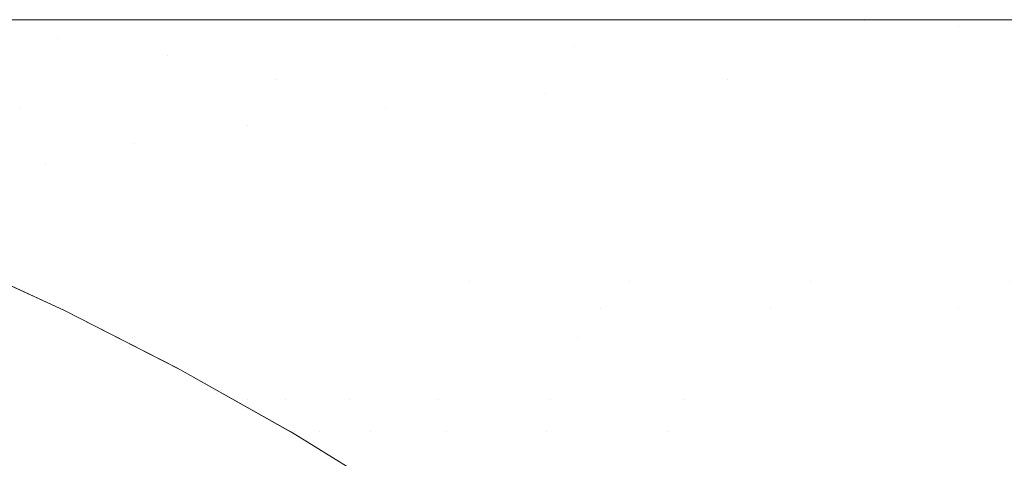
# Model space of a CAD drawing. Header units: centimetres. Extents: x -17.1 to 18.2, y 4.2 to 6.
# Tile 169 of 256: x -5.27827 to -5.26204, y 5.99298 to 6.00021. Entities that reach past the tile are written whole.
import ezdxf

# ---------------------------------------------------------------- set-up
doc = ezdxf.new("R2010")
doc.units = ezdxf.units.CM
doc.header["$LTSCALE"] = 2.54
doc.layers.add('Lucido design-1', color=7, linetype='Continuous')

# ---------------------------------------------------------------- blocks, each defined once
blk = doc.blocks.new('Gruppo-3-1')
at = {"color": 7, "linetype": 'Continuous', "lineweight": 9}
for points, invisible_edges in [([(18.147234, 6.000144, -2276.319046), (18.147234, 6.000212, -2276.32217), (-17.020308, 6.000212, -2276.32217), (-17.020308, 6.000144, -2276.319046)], 8), ([(-17.020308, 6.000212, -2276.32217), (6.292262, 6.000212, -2276.52217), (-5.165337, 6.000212, -2276.52217)], 9), ([(-5.165337, 6.000212, -2276.52217), (-5.16604, 6.000212, -2276.522173), (-17.020308, 6.000212, -2276.32217)], 10), ([(-5.16604, 6.000212, -2276.522173), (-5.16949, 6.000212, -2276.522268), (-17.020308, 6.000212, -2276.32217)], 10), ([(6.292262, 6.000212, -2276.52217), (-17.020308, 6.000212, -2276.32217), (18.147234, 6.000212, -2276.32217)], 9), ([(-17.020308, 6.000212, -2276.32217), (-5.173109, 6.000212, -2276.522515), (-5.173872, 6.000212, -2276.522598)], 9), ([(-5.16949, 6.000212, -2276.522268), (-5.173109, 6.000212, -2276.522515), (-17.020308, 6.000212, -2276.32217)], 10), ([(-5.173872, 6.000212, -2276.522598), (-5.176745, 6.000212, -2276.522913), (-17.020308, 6.000212, -2276.32217)], 10), ([(-5.176745, 6.000212, -2276.522913), (-5.180403, 6.000212, -2276.523468), (-17.020308, 6.000212, -2276.32217)], 10), ([(-5.180403, 6.000212, -2276.523468), (-5.184086, 6.000212, -2276.524184), (-17.020308, 6.000212, -2276.32217)], 10), ([(-5.184086, 6.000212, -2276.524184), (-5.1878, 6.000212, -2276.525067), (-17.020308, 6.000212, -2276.32217)], 10), ([(-5.1878, 6.000212, -2276.525067), (-5.191547, 6.000212, -2276.526125), (-17.020308, 6.000212, -2276.32217)], 10), ([(-5.191547, 6.000212, -2276.526125), (-5.195333, 6.000212, -2276.527366), (-17.020308, 6.000212, -2276.32217)], 10), ([(-5.195333, 6.000212, -2276.527366), (-5.19916, 6.000212, -2276.5288), (-17.020308, 6.000212, -2276.32217)], 10), ([(-5.19916, 6.000212, -2276.5288), (-5.203033, 6.000212, -2276.53044), (-17.020308, 6.000212, -2276.32217)], 10), ([(-5.203033, 6.000212, -2276.53044), (-5.206954, 6.000212, -2276.532298), (-17.020308, 6.000212, -2276.32217)], 10), ([(-5.206954, 6.000212, -2276.532298), (-5.210927, 6.000212, -2276.53439), (-17.020308, 6.000212, -2276.32217)], 10), ([(-5.210927, 6.000212, -2276.53439), (-5.214954, 6.000212, -2276.536732), (-17.020308, 6.000212, -2276.32217)], 10), ([(-5.214954, 6.000212, -2276.536732), (-5.219036, 6.000212, -2276.539343), (-17.020308, 6.000212, -2276.32217)], 10), ([(-5.219036, 6.000212, -2276.539343), (-5.223174, 6.000212, -2276.542244), (-17.020308, 6.000212, -2276.32217)], 10), ([(-5.223174, 6.000212, -2276.542244), (-5.227368, 6.000212, -2276.545457), (-17.020308, 6.000212, -2276.32217)], 10), ([(-5.227368, 6.000212, -2276.545457), (-5.231614, 6.000212, -2276.549008), (-17.020308, 6.000212, -2276.32217)], 10), ([(-5.231614, 6.000212, -2276.549008), (-5.235911, 6.000212, -2276.552922), (-17.020308, 6.000212, -2276.32217)], 10), ([(-5.235911, 6.000212, -2276.552922), (-5.240251, 6.000212, -2276.55723), (-17.020308, 6.000212, -2276.32217)], 10), ([(-17.020308, 6.000212, -2276.32217), (-5.253434, 6.000212, -2276.572819), (-5.25783, 6.000212, -2276.579006)], 9), ([(-5.240251, 6.000212, -2276.55723), (-5.244627, 6.000212, -2276.561961), (-17.020308, 6.000212, -2276.32217)], 10), ([(-5.25783, 6.000212, -2276.579006), (-5.262055, 6.000212, -2276.58552), (-17.020308, 6.000212, -2276.32217)], 10), ([(-5.262055, 6.000212, -2276.58552), (-5.265101, 6.000212, -2276.590682), (-5.26636, 6.000212, -2276.592815), (-17.020308, 6.000212, -2276.32217)], 12), ([(-5.244627, 6.000212, -2276.561961), (-5.244807, 6.000212, -2276.562174), (-5.249026, 6.000212, -2276.567147), (-17.020308, 6.000212, -2276.32217)], 12), ([(-5.249026, 6.000212, -2276.567147), (-5.253434, 6.000212, -2276.572819), (-17.020308, 6.000212, -2276.32217)], 10), ([(-17.020308, 6.000212, -2276.92217), (-17.020308, 6.000212, -2276.32217), (-5.274647, 6.000212, -2276.609216), (-5.278548, 6.000212, -2276.618346)], 10), ([(-5.26636, 6.000212, -2276.592815), (-5.27057, 6.000212, -2276.600708), (-17.020308, 6.000212, -2276.32217)], 10), ([(-5.27057, 6.000212, -2276.600708), (-5.274647, 6.000212, -2276.609216), (-17.020308, 6.000212, -2276.32217)], 10), ([(-17.020308, 6.000144, -2276.319046), (-17.020308, 6.000117, -2276.317808), (18.147234, 6.000117, -2276.317808), (18.147234, 6.000144, -2276.319046)], 10), ([(-5.264354, 6.0002, -2276.59169), (-5.281298, 6.0002, -2276.628788), (-5.278548, 6.000212, -2276.618346), (-5.274647, 6.000212, -2276.609216)], 11), ([(-5.264354, 6.0002, -2276.59169), (-5.263575, 6.000163, -2276.592717), (-5.280385, 6.000163, -2276.629523), (-5.281298, 6.0002, -2276.628788)], 15), ([(-5.279473, 6.000102, -2276.630257), (-5.280385, 6.000163, -2276.629523), (-5.263575, 6.000163, -2276.592717), (-5.262796, 6.000102, -2276.593744)], 15), ([(-5.274647, 6.000212, -2276.609216), (-5.27057, 6.000212, -2276.600708), (-5.264354, 6.0002, -2276.59169)], 10), ([(-5.27057, 6.000212, -2276.600708), (-5.26636, 6.000212, -2276.592815), (-5.264354, 6.0002, -2276.59169)], 10), ([(-5.26636, 6.000212, -2276.592815), (-5.265101, 6.000212, -2276.590682), (-5.264354, 6.0002, -2276.59169)], 10), ([(-5.264354, 6.0002, -2276.59169), (-5.265101, 6.000212, -2276.590682), (-5.262055, 6.000212, -2276.58552)], 9), ([(-5.262055, 6.000212, -2276.58552), (-5.25783, 6.000212, -2276.579006), (-5.24357, 6.000163, -2276.564669), (-5.264354, 6.0002, -2276.59169)], 14), ([(-5.24357, 6.000163, -2276.564669), (-5.263575, 6.000163, -2276.592717), (-5.264354, 6.0002, -2276.59169)], 11), ([(-5.262796, 6.000102, -2276.593744), (-5.263575, 6.000163, -2276.592717), (-5.24357, 6.000163, -2276.564669), (-5.24295, 6.000102, -2276.565918)], 15), ([(18.147234, 6.000117, -2276.317808), (-17.020308, 6.000117, -2276.317808), (-17.020308, 5.999831, -2276.313454), (18.147234, 5.999831, -2276.313454)], 5), ([(-5.288712, 5.999907, -2276.674859), (-5.289711, 6.000017, -2276.674476), (-5.278562, 6.000017, -2276.630991), (-5.277653, 5.999907, -2276.631723)], 15), ([(-5.262796, 6.000102, -2276.593744), (-5.262018, 6.000017, -2276.594769), (-5.278562, 6.000017, -2276.630991), (-5.279473, 6.000102, -2276.630257)], 15), ([(-5.277653, 5.999907, -2276.631723), (-5.278562, 6.000017, -2276.630991), (-5.262018, 6.000017, -2276.594769), (-5.261241, 5.999907, -2276.595792)], 15), ([(-5.262796, 6.000102, -2276.593744), (-5.24295, 6.000102, -2276.565918), (-5.252428, 6.000017, -2276.57987)], 11), ([(-5.252428, 6.000017, -2276.57987), (-5.262018, 6.000017, -2276.594769), (-5.262796, 6.000102, -2276.593744)], 11), ([(18.147234, 5.999831, -2276.313454), (-17.020308, 5.999831, -2276.313454), (-17.020308, 5.999356, -2276.309117), (18.147234, 5.999356, -2276.309117)], 5), ([(-5.277653, 5.999907, -2276.631723), (-5.276745, 5.999774, -2276.632454), (-5.287714, 5.999774, -2276.675242), (-5.288712, 5.999907, -2276.674859)], 15), ([(-5.269132, 5.999774, -2276.613617), (-5.277653, 5.999907, -2276.631723), (-5.261241, 5.999907, -2276.595792)], 11), ([(-5.269132, 5.999774, -2276.613617), (-5.276745, 5.999774, -2276.632454), (-5.277653, 5.999907, -2276.631723)], 11), ([(-5.261241, 5.999907, -2276.595792), (-5.260466, 5.999774, -2276.596814), (-5.269132, 5.999774, -2276.613617)], 11), ([(-5.286633, 5.999604, -2276.675638), (-5.287714, 5.999774, -2276.675242), (-5.276745, 5.999774, -2276.632454), (-5.275839, 5.999616, -2276.633184)], 15), ([(-5.275839, 5.999616, -2276.633184), (-5.276745, 5.999774, -2276.632454), (-5.269132, 5.999774, -2276.613617), (-5.268288, 5.999616, -2276.6145)], 15), ([(-5.268288, 5.999616, -2276.6145), (-5.269132, 5.999774, -2276.613617), (-5.260466, 5.999774, -2276.596814), (-5.259692, 5.999616, -2276.597833)], 15), ([(-5.281111, 5.999434, -2276.654228), (-5.286633, 5.999604, -2276.675638), (-5.275839, 5.999616, -2276.633184)], 11), ([(-5.275839, 5.999616, -2276.633184), (-5.274935, 5.999434, -2276.633912), (-5.281111, 5.999434, -2276.654228)], 11), ([(-5.268288, 5.999616, -2276.6145), (-5.267446, 5.999434, -2276.615381), (-5.274935, 5.999434, -2276.633912), (-5.275839, 5.999616, -2276.633184)], 15), ([(-5.259692, 5.999616, -2276.597833), (-5.258921, 5.999434, -2276.59885), (-5.267446, 5.999434, -2276.615381), (-5.268288, 5.999616, -2276.6145)], 15), ([(18.147234, 5.999356, -2276.309117), (-17.020308, 5.999356, -2276.309117), (-17.020308, 5.998693, -2276.304805), (18.147234, 5.998693, -2276.304805)], 5), ([(-5.280159, 5.999228, -2276.654786), (-5.281111, 5.999434, -2276.654228), (-5.274935, 5.999434, -2276.633912), (-5.274034, 5.999228, -2276.634637)], 15), ([(-5.274034, 5.999228, -2276.634637), (-5.274935, 5.999434, -2276.633912), (-5.267446, 5.999434, -2276.615381), (-5.266607, 5.999228, -2276.616259)], 15), ([(-5.266607, 5.999228, -2276.616259), (-5.267446, 5.999434, -2276.615381), (-5.258921, 5.999434, -2276.59885), (-5.258151, 5.999228, -2276.599864)], 15), ([(-5.274034, 5.999228, -2276.634637), (-5.273136, 5.998999, -2276.635361), (-5.27921, 5.998999, -2276.655343), (-5.280159, 5.999228, -2276.654786)], 15), ([(-5.269598, 5.998999, -2276.626012), (-5.274034, 5.999228, -2276.634637), (-5.266607, 5.999228, -2276.616259)], 11), ([(-5.269598, 5.998999, -2276.626012), (-5.273136, 5.998999, -2276.635361), (-5.274034, 5.999228, -2276.634637)], 11), ([(-5.266607, 5.999228, -2276.616259), (-5.26577, 5.998999, -2276.617134), (-5.269598, 5.998999, -2276.626012)], 11), ([(-5.261687, 5.998999, -2276.608749), (-5.266607, 5.999228, -2276.616259), (-5.258151, 5.999228, -2276.599864)], 11), ([(-5.261687, 5.998999, -2276.608749), (-5.26577, 5.998999, -2276.617134), (-5.266607, 5.999228, -2276.616259)], 11), ([(-5.282767, 5.998746, -2276.677139), (-5.28375, 5.998999, -2276.676762), (-5.27921, 5.998999, -2276.655343), (-5.278265, 5.998746, -2276.655898)], 15), ([(-5.278265, 5.998746, -2276.655898), (-5.27921, 5.998999, -2276.655343), (-5.273136, 5.998999, -2276.635361), (-5.272241, 5.998746, -2276.636081)], 15), ([(-5.272241, 5.998746, -2276.636081), (-5.273136, 5.998999, -2276.635361), (-5.269598, 5.998999, -2276.626012), (-5.268732, 5.998746, -2276.62681)], 15), ([(-5.268732, 5.998746, -2276.62681), (-5.269598, 5.998999, -2276.626012), (-5.26577, 5.998999, -2276.617134), (-5.264936, 5.998746, -2276.618006)], 15), ([(-5.264936, 5.998746, -2276.618006), (-5.26577, 5.998999, -2276.617134), (-5.261687, 5.998999, -2276.608749), (-5.260888, 5.998746, -2276.609691)], 15), ([(18.147234, 5.998693, -2276.304805), (-17.020308, 5.998693, -2276.304805), (-17.020308, 5.997842, -2276.300526), (18.147234, 5.997842, -2276.300526)], 5), ([(-5.278265, 5.998746, -2276.655898), (-5.277324, 5.99847, -2276.65645), (-5.281788, 5.99847, -2276.677514), (-5.282767, 5.998746, -2276.677139)], 15), ([(-5.274511, 5.99847, -2276.646426), (-5.278265, 5.998746, -2276.655898), (-5.272241, 5.998746, -2276.636081)], 11), ([(-5.274511, 5.99847, -2276.646426), (-5.277324, 5.99847, -2276.65645), (-5.278265, 5.998746, -2276.655898)], 11), ([(-5.272241, 5.998746, -2276.636081), (-5.27135, 5.99847, -2276.636799), (-5.274511, 5.99847, -2276.646426)], 11), ([(-5.268732, 5.998746, -2276.62681), (-5.26787, 5.99847, -2276.627605), (-5.27135, 5.99847, -2276.636799), (-5.272241, 5.998746, -2276.636081)], 15), ([(-5.264936, 5.998746, -2276.618006), (-5.264106, 5.99847, -2276.618874), (-5.26787, 5.99847, -2276.627605), (-5.268732, 5.998746, -2276.62681)], 15), ([(-5.260888, 5.998746, -2276.609691), (-5.260091, 5.99847, -2276.610628), (-5.264106, 5.99847, -2276.618874), (-5.264936, 5.998746, -2276.618006)], 15), ([(-5.280813, 5.99817, -2276.677888), (-5.281788, 5.99847, -2276.677514), (-5.277324, 5.99847, -2276.65645), (-5.276386, 5.99817, -2276.657001)], 15), ([(-5.276386, 5.99817, -2276.657001), (-5.277324, 5.99847, -2276.65645), (-5.274511, 5.99847, -2276.646426), (-5.273597, 5.99817, -2276.64706)], 15), ([(-5.273597, 5.99817, -2276.64706), (-5.274511, 5.99847, -2276.646426), (-5.27135, 5.99847, -2276.636799), (-5.270462, 5.99817, -2276.637514)], 15), ([(-5.270462, 5.99817, -2276.637514), (-5.27135, 5.99847, -2276.636799), (-5.26787, 5.99847, -2276.627605), (-5.267012, 5.99817, -2276.628397)], 15), ([(-5.267012, 5.99817, -2276.628397), (-5.26787, 5.99847, -2276.627605), (-5.264106, 5.99847, -2276.618874), (-5.263279, 5.99817, -2276.619739)], 15), ([(-5.263279, 5.99817, -2276.619739), (-5.264106, 5.99847, -2276.618874), (-5.260091, 5.99847, -2276.610628), (-5.259298, 5.99817, -2276.611562)], 15), ([(-5.277847, 5.997848, -2276.667754), (-5.280813, 5.99817, -2276.677888), (-5.276386, 5.99817, -2276.657001)], 11), ([(-5.277847, 5.997848, -2276.667754), (-5.279843, 5.997848, -2276.67826), (-5.280813, 5.99817, -2276.677888)], 11), ([(-5.276386, 5.99817, -2276.657001), (-5.275453, 5.997848, -2276.657548), (-5.277847, 5.997848, -2276.667754)], 11), ([(-5.273597, 5.99817, -2276.64706), (-5.272688, 5.997848, -2276.647691), (-5.275453, 5.997848, -2276.657548), (-5.276386, 5.99817, -2276.657001)], 15), ([(-5.270462, 5.99817, -2276.637514), (-5.269579, 5.997848, -2276.638225), (-5.272688, 5.997848, -2276.647691), (-5.273597, 5.99817, -2276.64706)], 15), ([(-5.267012, 5.99817, -2276.628397), (-5.266158, 5.997848, -2276.629184), (-5.269579, 5.997848, -2276.638225), (-5.270462, 5.99817, -2276.637514)], 15), ([(-5.263279, 5.99817, -2276.619739), (-5.262457, 5.997848, -2276.620599), (-5.266158, 5.997848, -2276.629184), (-5.267012, 5.99817, -2276.628397)], 15), ([(-5.259298, 5.99817, -2276.611562), (-5.258508, 5.997848, -2276.612491), (-5.262457, 5.997848, -2276.620599), (-5.263279, 5.99817, -2276.619739)], 15), ([(18.147234, 5.997842, -2276.300526), (-17.020308, 5.997842, -2276.300526), (-17.020308, 5.996805, -2276.296288), (18.147234, 5.996805, -2276.296288)], 5), ([(-5.278878, 5.997503, -2276.67863), (-5.279843, 5.997848, -2276.67826), (-5.277847, 5.997848, -2276.667754), (-5.276899, 5.997503, -2276.668212)], 15), ([(-5.276899, 5.997503, -2276.668212), (-5.277847, 5.997848, -2276.667754), (-5.275453, 5.997848, -2276.657548), (-5.274525, 5.997503, -2276.658093)], 15), ([(-5.274525, 5.997503, -2276.658093), (-5.275453, 5.997848, -2276.657548), (-5.272688, 5.997848, -2276.647691), (-5.271783, 5.997503, -2276.648319)], 15), ([(-5.271783, 5.997503, -2276.648319), (-5.272688, 5.997848, -2276.647691), (-5.269579, 5.997848, -2276.638225), (-5.2687, 5.997503, -2276.638932)], 15), ([(-5.2687, 5.997503, -2276.638932), (-5.269579, 5.997848, -2276.638225), (-5.266158, 5.997848, -2276.629184), (-5.265308, 5.997503, -2276.629968)], 15), ([(-5.265308, 5.997503, -2276.629968), (-5.266158, 5.997848, -2276.629184), (-5.262457, 5.997848, -2276.620599), (-5.261638, 5.997503, -2276.621455)], 15), ([(-5.261638, 5.997503, -2276.621455), (-5.262457, 5.997848, -2276.620599), (-5.258508, 5.997848, -2276.612491), (-5.257723, 5.997503, -2276.613416)], 15), ([(-5.278878, 5.997503, -2276.67863), (-5.277918, 5.997135, -2276.678998), (-5.279468, 5.997135, -2276.689572), (-5.280441, 5.997503, -2276.689294)], 15), ([(-5.276899, 5.997503, -2276.668212), (-5.275955, 5.997135, -2276.668668), (-5.277918, 5.997135, -2276.678998), (-5.278878, 5.997503, -2276.67863)], 15), ([(-5.274525, 5.997503, -2276.658093), (-5.273602, 5.997135, -2276.658634), (-5.275955, 5.997135, -2276.668668), (-5.276899, 5.997503, -2276.668212)], 15), ([(-5.271783, 5.997503, -2276.648319), (-5.270883, 5.997135, -2276.648943), (-5.273602, 5.997135, -2276.658634), (-5.274525, 5.997503, -2276.658093)], 15), ([(-5.2687, 5.997503, -2276.638932), (-5.267827, 5.997135, -2276.639636), (-5.270883, 5.997135, -2276.648943), (-5.271783, 5.997503, -2276.648319)], 15), ([(-5.265308, 5.997503, -2276.629968), (-5.264463, 5.997135, -2276.630748), (-5.267827, 5.997135, -2276.639636), (-5.2687, 5.997503, -2276.638932)], 15), ([(-5.261638, 5.997503, -2276.621455), (-5.260824, 5.997135, -2276.622307), (-5.264463, 5.997135, -2276.630748), (-5.265308, 5.997503, -2276.629968)], 15), ([(-5.2785, 5.996745, -2276.689848), (-5.279468, 5.997135, -2276.689572), (-5.277918, 5.997135, -2276.678998), (-5.276964, 5.996745, -2276.679364)], 15), ([(-5.276964, 5.996745, -2276.679364), (-5.277918, 5.997135, -2276.678998), (-5.275955, 5.997135, -2276.668668), (-5.275018, 5.996745, -2276.669122)], 15), ([(-5.275018, 5.996745, -2276.669122), (-5.275955, 5.997135, -2276.668668), (-5.273602, 5.997135, -2276.658634), (-5.272684, 5.996745, -2276.659173)], 15), ([(-5.272684, 5.996745, -2276.659173), (-5.273602, 5.997135, -2276.658634), (-5.270883, 5.997135, -2276.648943), (-5.269988, 5.996745, -2276.649564)], 15), ([(-5.269988, 5.996745, -2276.649564), (-5.270883, 5.997135, -2276.648943), (-5.267827, 5.997135, -2276.639636), (-5.266958, 5.996745, -2276.640336)], 15), ([(-5.266958, 5.996745, -2276.640336), (-5.267827, 5.997135, -2276.639636), (-5.264463, 5.997135, -2276.630748), (-5.263623, 5.996745, -2276.631523)], 15), ([(-5.263623, 5.996745, -2276.631523), (-5.264463, 5.997135, -2276.630748), (-5.260824, 5.997135, -2276.622307), (-5.260014, 5.996745, -2276.623153)], 15), ([(18.147234, 5.996805, -2276.296288), (-17.020308, 5.996805, -2276.296288), (-17.020308, 5.995584, -2276.292099), (18.147234, 5.995584, -2276.292099)], 5), ([(-5.2785, 5.996745, -2276.689848), (-5.277539, 5.996334, -2276.690123), (-5.27864, 5.996334, -2276.700701), (-5.279611, 5.996745, -2276.700517)], 15), ([(-5.276964, 5.996745, -2276.679364), (-5.276015, 5.996334, -2276.679728), (-5.277539, 5.996334, -2276.690123), (-5.2785, 5.996745, -2276.689848)], 15), ([(-5.275018, 5.996745, -2276.669122), (-5.274086, 5.996334, -2276.669573), (-5.276015, 5.996334, -2276.679728), (-5.276964, 5.996745, -2276.679364)], 15), ([(-5.272684, 5.996745, -2276.659173), (-5.271772, 5.996334, -2276.659708), (-5.274086, 5.996334, -2276.669573), (-5.275018, 5.996745, -2276.669122)], 15), ([(-5.269988, 5.996745, -2276.649564), (-5.269099, 5.996334, -2276.650181), (-5.271772, 5.996334, -2276.659708), (-5.272684, 5.996745, -2276.659173)], 15), ([(-5.266958, 5.996745, -2276.640336), (-5.266094, 5.996334, -2276.641031), (-5.269099, 5.996334, -2276.650181), (-5.269988, 5.996745, -2276.649564)], 15), ([(-5.263623, 5.996745, -2276.631523), (-5.262787, 5.996334, -2276.632293), (-5.266094, 5.996334, -2276.641031), (-5.266958, 5.996745, -2276.640336)], 15), ([(-5.260014, 5.996745, -2276.623153), (-5.25921, 5.996334, -2276.623995), (-5.262787, 5.996334, -2276.632293), (-5.263623, 5.996745, -2276.631523)], 15), ([(-5.279422, 5.996287, -2276.72217), (-5.277537, 5.995419, -2276.72217), (-5.277537, 5.995419, -2276.92217), (-5.278561, 5.995891, -2276.92217)], 10), ([(-5.278336, 5.9959, -2276.711496), (-5.277372, 5.995446, -2276.711587), (-5.277537, 5.995419, -2276.72217), (-5.279422, 5.996287, -2276.72217)], 11), ([(-5.278336, 5.9959, -2276.711496), (-5.279306, 5.996334, -2276.711404), (-5.27864, 5.996334, -2276.700701), (-5.277676, 5.9959, -2276.700884)], 15), ([(-5.277676, 5.9959, -2276.700884), (-5.27864, 5.996334, -2276.700701), (-5.277539, 5.996334, -2276.690123), (-5.276584, 5.9959, -2276.690396)], 15), ([(-5.276584, 5.9959, -2276.690396), (-5.277539, 5.996334, -2276.690123), (-5.276015, 5.996334, -2276.679728), (-5.275073, 5.9959, -2276.680089)], 15), ([(-5.275073, 5.9959, -2276.680089), (-5.276015, 5.996334, -2276.679728), (-5.274086, 5.996334, -2276.669573), (-5.27316, 5.9959, -2276.67002)], 15), ([(-5.27316, 5.9959, -2276.67002), (-5.274086, 5.996334, -2276.669573), (-5.271772, 5.996334, -2276.659708), (-5.270866, 5.9959, -2276.66024)], 15), ([(-5.270866, 5.9959, -2276.66024), (-5.271772, 5.996334, -2276.659708), (-5.269099, 5.996334, -2276.650181), (-5.268216, 5.9959, -2276.650794)], 15), ([(-5.268216, 5.9959, -2276.650794), (-5.269099, 5.996334, -2276.650181), (-5.266094, 5.996334, -2276.641031), (-5.265237, 5.9959, -2276.641722)], 15), ([(-5.265237, 5.9959, -2276.641722), (-5.266094, 5.996334, -2276.641031), (-5.262787, 5.996334, -2276.632293), (-5.261958, 5.9959, -2276.633058)], 15), ([(-5.261958, 5.9959, -2276.633058), (-5.262787, 5.996334, -2276.632293), (-5.25921, 5.996334, -2276.623995), (-5.258411, 5.9959, -2276.62483)], 15), ([(-5.278578, 5.995795, -2276.926855), (-5.277613, 5.995341, -2276.926855), (-5.277631, 5.99526, -2276.928414), (-5.278594, 5.995714, -2276.928414)], 15), ([(-5.278566, 5.995854, -2276.925294), (-5.277601, 5.995399, -2276.925294), (-5.277613, 5.995341, -2276.926855), (-5.278578, 5.995795, -2276.926855)], 15), ([(-5.278559, 5.995889, -2276.923732), (-5.277594, 5.995434, -2276.923732), (-5.277601, 5.995399, -2276.925294), (-5.278566, 5.995854, -2276.925294)], 15), ([(-5.278561, 5.995891, -2276.92217), (-5.277537, 5.995419, -2276.92217), (-5.277594, 5.995434, -2276.923732), (-5.278559, 5.995889, -2276.923732)], 14), ([(-5.277676, 5.9959, -2276.700884), (-5.276718, 5.995446, -2276.701066), (-5.277372, 5.995446, -2276.711587), (-5.278336, 5.9959, -2276.711496)], 15), ([(-5.276584, 5.9959, -2276.690396), (-5.275635, 5.995446, -2276.690667), (-5.276718, 5.995446, -2276.701066), (-5.277676, 5.9959, -2276.700884)], 15), ([(-5.275073, 5.9959, -2276.680089), (-5.274137, 5.995446, -2276.680448), (-5.275635, 5.995446, -2276.690667), (-5.276584, 5.9959, -2276.690396)], 15), ([(-5.27316, 5.9959, -2276.67002), (-5.272241, 5.995446, -2276.670465), (-5.274137, 5.995446, -2276.680448), (-5.275073, 5.9959, -2276.680089)], 15), ([(-5.270866, 5.9959, -2276.66024), (-5.269966, 5.995446, -2276.660768), (-5.272241, 5.995446, -2276.670465), (-5.27316, 5.9959, -2276.67002)], 15), ([(-5.268695, 5.995446, -2276.656041), (-5.270866, 5.9959, -2276.66024), (-5.268216, 5.9959, -2276.650794)], 11), ([(-5.268695, 5.995446, -2276.656041), (-5.269966, 5.995446, -2276.660768), (-5.270866, 5.9959, -2276.66024)], 11), ([(-5.268216, 5.9959, -2276.650794), (-5.267339, 5.995446, -2276.651402), (-5.268695, 5.995446, -2276.656041)], 11), ([(-5.265901, 5.995446, -2276.646856), (-5.268216, 5.9959, -2276.650794), (-5.265237, 5.9959, -2276.641722)], 11), ([(-5.265901, 5.995446, -2276.646856), (-5.267339, 5.995446, -2276.651402), (-5.268216, 5.9959, -2276.650794)], 11), ([(-5.265237, 5.9959, -2276.641722), (-5.264385, 5.995446, -2276.642408), (-5.265901, 5.995446, -2276.646856)], 11), ([(-5.262795, 5.995446, -2276.63806), (-5.265237, 5.9959, -2276.641722), (-5.261958, 5.9959, -2276.633058)], 11), ([(-5.262795, 5.995446, -2276.63806), (-5.264385, 5.995446, -2276.642408), (-5.265237, 5.9959, -2276.641722)], 11), ([(-5.261958, 5.9959, -2276.633058), (-5.261134, 5.995446, -2276.633818), (-5.262795, 5.995446, -2276.63806)], 11), ([(-5.278615, 5.995609, -2276.929971), (-5.277653, 5.995155, -2276.929971), (-5.27768, 5.995028, -2276.931524), (-5.278641, 5.995481, -2276.931524)], 15), ([(-5.278594, 5.995714, -2276.928414), (-5.277631, 5.99526, -2276.928414), (-5.277653, 5.995155, -2276.929971), (-5.278615, 5.995609, -2276.929971)], 15), ([(18.147234, 5.995584, -2276.292099), (-17.020308, 5.995584, -2276.292099), (-17.020308, 5.994181, -2276.287968), (18.147234, 5.994181, -2276.287968)], 5), ([(-5.278641, 5.995481, -2276.931524), (-5.27768, 5.995028, -2276.931524), (-5.277712, 5.994878, -2276.933075), (-5.278671, 5.99533, -2276.933075)], 15), ([(-5.275684, 5.994462, -2276.923732), (-5.275692, 5.994427, -2276.925294), (-5.277601, 5.995399, -2276.925294), (-5.277594, 5.995434, -2276.923732)], 15), ([(-5.277594, 5.995434, -2276.923732), (-5.277537, 5.995419, -2276.92217), (-5.275682, 5.994472, -2276.92217), (-5.275684, 5.994462, -2276.923732)], 13), ([(-5.277537, 5.995419, -2276.72217), (-5.277372, 5.995446, -2276.711587), (-5.276416, 5.99497, -2276.711677)], 11), ([(-5.276416, 5.99497, -2276.711677), (-5.277372, 5.995446, -2276.711587), (-5.276718, 5.995446, -2276.701066), (-5.275767, 5.99497, -2276.701246)], 15), ([(-5.275767, 5.99497, -2276.701246), (-5.276718, 5.995446, -2276.701066), (-5.275635, 5.995446, -2276.690667), (-5.274693, 5.99497, -2276.690936)], 15), ([(-5.274693, 5.99497, -2276.690936), (-5.275635, 5.995446, -2276.690667), (-5.274137, 5.995446, -2276.680448), (-5.273208, 5.99497, -2276.680804)], 15), ([(-5.273208, 5.99497, -2276.680804), (-5.274137, 5.995446, -2276.680448), (-5.272241, 5.995446, -2276.670465), (-5.271328, 5.99497, -2276.670907)], 15), ([(-5.271328, 5.99497, -2276.670907), (-5.272241, 5.995446, -2276.670465), (-5.269966, 5.995446, -2276.660768), (-5.269073, 5.99497, -2276.661292)], 15), ([(-5.269073, 5.99497, -2276.661292), (-5.269966, 5.995446, -2276.660768), (-5.268695, 5.995446, -2276.656041), (-5.266937, 5.994473, -2276.657166)], 15), ([(-5.268695, 5.995446, -2276.656041), (-5.267339, 5.995446, -2276.651402), (-5.265603, 5.994473, -2276.652606), (-5.266937, 5.994473, -2276.657166)], 15), ([(-5.26419, 5.994473, -2276.648138), (-5.265603, 5.994473, -2276.652606), (-5.267339, 5.995446, -2276.651402), (-5.265901, 5.995446, -2276.646856)], 15), ([(-5.265901, 5.995446, -2276.646856), (-5.264385, 5.995446, -2276.642408), (-5.2627, 5.994473, -2276.643765), (-5.26419, 5.994473, -2276.648138)], 15), ([(-5.261137, 5.994473, -2276.639491), (-5.2627, 5.994473, -2276.643765), (-5.264385, 5.995446, -2276.642408), (-5.262795, 5.995446, -2276.63806)], 15), ([(-5.262795, 5.995446, -2276.63806), (-5.261134, 5.995446, -2276.633818), (-5.259504, 5.994473, -2276.635321), (-5.261137, 5.994473, -2276.639491)], 15), ([(-5.278671, 5.99533, -2276.933075), (-5.277712, 5.994878, -2276.933075), (-5.277748, 5.994704, -2276.934621), (-5.278706, 5.995156, -2276.934621)], 15), ([(-5.275706, 5.99437, -2276.926855), (-5.275725, 5.994289, -2276.928414), (-5.277631, 5.99526, -2276.928414), (-5.277613, 5.995341, -2276.926855)], 15), ([(-5.277613, 5.995341, -2276.926855), (-5.277601, 5.995399, -2276.925294), (-5.275692, 5.994427, -2276.925294), (-5.275706, 5.99437, -2276.926855)], 15), ([(-5.277537, 5.995419, -2276.72217), (-5.275636, 5.994449, -2276.72217), (-5.275636, 5.994449, -2276.92217), (-5.275682, 5.994472, -2276.92217)], 10), ([(-5.275682, 5.994472, -2276.92217), (-5.277537, 5.995419, -2276.92217), (-5.277537, 5.995419, -2276.72217)], 10), ([(-5.276416, 5.99497, -2276.711677), (-5.275466, 5.994473, -2276.711767), (-5.275636, 5.994449, -2276.72217), (-5.277537, 5.995419, -2276.72217)], 11), ([(-5.278706, 5.995156, -2276.934621), (-5.277748, 5.994704, -2276.934621), (-5.27779, 5.994509, -2276.936163), (-5.278746, 5.994959, -2276.936163)], 15), ([(-5.275749, 5.994186, -2276.929971), (-5.275778, 5.99406, -2276.931524), (-5.27768, 5.995028, -2276.931524), (-5.277653, 5.995155, -2276.929971)], 15), ([(-5.277653, 5.995155, -2276.929971), (-5.277631, 5.99526, -2276.928414), (-5.275725, 5.994289, -2276.928414), (-5.275749, 5.994186, -2276.929971)], 15), ([(-5.278746, 5.994959, -2276.936163), (-5.27779, 5.994509, -2276.936163), (-5.277836, 5.99429, -2276.9377), (-5.27879, 5.994739, -2276.9377)], 15), ([(-5.277712, 5.994878, -2276.933075), (-5.27768, 5.995028, -2276.931524), (-5.275778, 5.99406, -2276.931524), (-5.275813, 5.993911, -2276.933075)], 15), ([(-5.275767, 5.99497, -2276.701246), (-5.274823, 5.994473, -2276.701425), (-5.275466, 5.994473, -2276.711767), (-5.276416, 5.99497, -2276.711677)], 15), ([(-5.274693, 5.99497, -2276.690936), (-5.273759, 5.994473, -2276.691203), (-5.274823, 5.994473, -2276.701425), (-5.275767, 5.99497, -2276.701246)], 15), ([(-5.273208, 5.99497, -2276.680804), (-5.272286, 5.994473, -2276.681158), (-5.273759, 5.994473, -2276.691203), (-5.274693, 5.99497, -2276.690936)], 15), ([(-5.271328, 5.99497, -2276.670907), (-5.270422, 5.994473, -2276.671345), (-5.272286, 5.994473, -2276.681158), (-5.273208, 5.99497, -2276.680804)], 15), ([(-5.269073, 5.99497, -2276.661292), (-5.268186, 5.994473, -2276.661813), (-5.270422, 5.994473, -2276.671345), (-5.271328, 5.99497, -2276.670907)], 15), ([(-5.266937, 5.994473, -2276.657166), (-5.268186, 5.994473, -2276.661813), (-5.269073, 5.99497, -2276.661292)], 11), ([(-5.275813, 5.993911, -2276.933075), (-5.275854, 5.99374, -2276.934621), (-5.277748, 5.994704, -2276.934621), (-5.277712, 5.994878, -2276.933075)], 15), ([(-5.27879, 5.994739, -2276.9377), (-5.277836, 5.99429, -2276.9377), (-5.277887, 5.994049, -2276.939231), (-5.278839, 5.994497, -2276.939231)], 15), ([(-5.27779, 5.994509, -2276.936163), (-5.277748, 5.994704, -2276.934621), (-5.275854, 5.99374, -2276.934621), (-5.275899, 5.993546, -2276.936163)], 15), ([(-5.278839, 5.994497, -2276.939231), (-5.277887, 5.994049, -2276.939231), (-5.277943, 5.993786, -2276.940757), (-5.278892, 5.994233, -2276.940757)], 15), ([(-5.275899, 5.993546, -2276.936163), (-5.27595, 5.99333, -2276.9377), (-5.277836, 5.99429, -2276.9377), (-5.27779, 5.994509, -2276.936163)], 15), ([(-5.273805, 5.993408, -2276.923732), (-5.273814, 5.993374, -2276.925294), (-5.275692, 5.994427, -2276.925294), (-5.275684, 5.994462, -2276.923732)], 15), ([(-5.275684, 5.994462, -2276.923732), (-5.275682, 5.994472, -2276.92217), (-5.275636, 5.994449, -2276.92217)], 9), ([(-5.275636, 5.994449, -2276.92217), (-5.273719, 5.99337, -2276.92217), (-5.273805, 5.993408, -2276.923732), (-5.275684, 5.994462, -2276.923732)], 14), ([(-5.274743, 5.993947, -2276.72217), (-5.275636, 5.994449, -2276.72217), (-5.275466, 5.994473, -2276.711767), (-5.274524, 5.993956, -2276.711856)], 14), ([(-5.274524, 5.993956, -2276.711856), (-5.275466, 5.994473, -2276.711767), (-5.274823, 5.994473, -2276.701425), (-5.273886, 5.993956, -2276.701602)], 15), ([(-5.273886, 5.993956, -2276.701602), (-5.274823, 5.994473, -2276.701425), (-5.273759, 5.994473, -2276.691203), (-5.272832, 5.993956, -2276.691467)], 15), ([(-5.272832, 5.993956, -2276.691467), (-5.273759, 5.994473, -2276.691203), (-5.272286, 5.994473, -2276.681158), (-5.271372, 5.993956, -2276.681509)], 15), ([(-5.271372, 5.993956, -2276.681509), (-5.272286, 5.994473, -2276.681158), (-5.270422, 5.994473, -2276.671345), (-5.269523, 5.993956, -2276.671779)], 15), ([(-5.269523, 5.993956, -2276.671779), (-5.270422, 5.994473, -2276.671345), (-5.268186, 5.994473, -2276.661813), (-5.267307, 5.993956, -2276.662329)], 15), ([(-5.267307, 5.993956, -2276.662329), (-5.268186, 5.994473, -2276.661813), (-5.266937, 5.994473, -2276.657166), (-5.265206, 5.99342, -2276.658273)], 15), ([(-5.266937, 5.994473, -2276.657166), (-5.265603, 5.994473, -2276.652606), (-5.263896, 5.99342, -2276.653791), (-5.265206, 5.99342, -2276.658273)], 15), ([(-5.262506, 5.99342, -2276.649399), (-5.263896, 5.99342, -2276.653791), (-5.265603, 5.994473, -2276.652606), (-5.26419, 5.994473, -2276.648138)], 15), ([(-5.26419, 5.994473, -2276.648138), (-5.2627, 5.994473, -2276.643765), (-5.261041, 5.99342, -2276.6451), (-5.262506, 5.99342, -2276.649399)], 15), ([(-5.259505, 5.99342, -2276.640899), (-5.261041, 5.99342, -2276.6451), (-5.2627, 5.994473, -2276.643765), (-5.261137, 5.994473, -2276.639491)], 15), ([(-5.273828, 5.993317, -2276.926855), (-5.273849, 5.993238, -2276.928414), (-5.275725, 5.994289, -2276.928414), (-5.275706, 5.99437, -2276.926855)], 15), ([(-5.275706, 5.99437, -2276.926855), (-5.275692, 5.994427, -2276.925294), (-5.273814, 5.993374, -2276.925294), (-5.273828, 5.993317, -2276.926855)], 15), ([(-5.273719, 5.99337, -2276.92217), (-5.275636, 5.994449, -2276.92217), (-5.274743, 5.993947, -2276.72217), (-5.273803, 5.993418, -2276.72217)], 10), ([(-5.275636, 5.994449, -2276.92217), (-5.275636, 5.994449, -2276.72217), (-5.274743, 5.993947, -2276.72217)], 9), ([(18.147234, 5.994181, -2276.287968), (-17.020308, 5.994181, -2276.287968), (-17.020308, 5.9926, -2276.283902), (18.147234, 5.9926, -2276.283902)], 5), ([(-5.278892, 5.994233, -2276.940757), (-5.277943, 5.993786, -2276.940757), (-5.278004, 5.993501, -2276.942275), (-5.278949, 5.993946, -2276.942275)], 15), ([(-5.277887, 5.994049, -2276.939231), (-5.277836, 5.99429, -2276.9377), (-5.27595, 5.99333, -2276.9377), (-5.276006, 5.993091, -2276.939231)], 15), ([(-5.273875, 5.993136, -2276.929971), (-5.273907, 5.993011, -2276.931524), (-5.275778, 5.99406, -2276.931524), (-5.275749, 5.994186, -2276.929971)], 15), ([(-5.275749, 5.994186, -2276.929971), (-5.275725, 5.994289, -2276.928414), (-5.273849, 5.993238, -2276.928414), (-5.273875, 5.993136, -2276.929971)], 15), ([(-5.276006, 5.993091, -2276.939231), (-5.276067, 5.992831, -2276.940757), (-5.277943, 5.993786, -2276.940757), (-5.277887, 5.994049, -2276.939231)], 15), ([(-5.275813, 5.993911, -2276.933075), (-5.275778, 5.99406, -2276.931524), (-5.273907, 5.993011, -2276.931524), (-5.273945, 5.992864, -2276.933075)], 15), ([(-5.278949, 5.993946, -2276.942275), (-5.278004, 5.993501, -2276.942275), (-5.278069, 5.993194, -2276.943786), (-5.279011, 5.993638, -2276.943786)], 15), ([(-5.273945, 5.992864, -2276.933075), (-5.273989, 5.992694, -2276.934621), (-5.275854, 5.99374, -2276.934621), (-5.275813, 5.993911, -2276.933075)], 15), ([(-5.273749, 5.99342, -2276.717053), (-5.274743, 5.993947, -2276.72217), (-5.274524, 5.993956, -2276.711856)], 11), ([(-5.273749, 5.99342, -2276.717053), (-5.273803, 5.993418, -2276.72217), (-5.274743, 5.993947, -2276.72217)], 9), ([(-5.274524, 5.993956, -2276.711856), (-5.27359, 5.99342, -2276.711944), (-5.273749, 5.99342, -2276.717053)], 11), ([(-5.273326, 5.99342, -2276.70685), (-5.274524, 5.993956, -2276.711856), (-5.273886, 5.993956, -2276.701602)], 11), ([(-5.273326, 5.99342, -2276.70685), (-5.27359, 5.99342, -2276.711944), (-5.274524, 5.993956, -2276.711856)], 11), ([(-5.272486, 5.99342, -2276.696736), (-5.273886, 5.993956, -2276.701602), (-5.272832, 5.993956, -2276.691467)], 11), ([(-5.273886, 5.993956, -2276.701602), (-5.272958, 5.99342, -2276.701778), (-5.273326, 5.99342, -2276.70685)], 11), ([(-5.272486, 5.99342, -2276.696736), (-5.272958, 5.99342, -2276.701778), (-5.273886, 5.993956, -2276.701602)], 11), ([(-5.272832, 5.993956, -2276.691467), (-5.271912, 5.99342, -2276.69173), (-5.272486, 5.99342, -2276.696736)], 11), ([(-5.271238, 5.99342, -2276.686768), (-5.272832, 5.993956, -2276.691467), (-5.271372, 5.993956, -2276.681509)], 11), ([(-5.271238, 5.99342, -2276.686768), (-5.271912, 5.99342, -2276.69173), (-5.272832, 5.993956, -2276.691467)], 11), ([(-5.271372, 5.993956, -2276.681509), (-5.270465, 5.99342, -2276.681856), (-5.271238, 5.99342, -2276.686768)], 11), ([(-5.269595, 5.99342, -2276.677002), (-5.271372, 5.993956, -2276.681509), (-5.269523, 5.993956, -2276.671779)], 11), ([(-5.269595, 5.99342, -2276.677002), (-5.270465, 5.99342, -2276.681856), (-5.271372, 5.993956, -2276.681509)], 11), ([(-5.269523, 5.993956, -2276.671779), (-5.268632, 5.99342, -2276.67221), (-5.269595, 5.99342, -2276.677002)], 11), ([(-5.267578, 5.99342, -2276.667488), (-5.269523, 5.993956, -2276.671779), (-5.267307, 5.993956, -2276.662329)], 11), ([(-5.267578, 5.99342, -2276.667488), (-5.268632, 5.99342, -2276.67221), (-5.269523, 5.993956, -2276.671779)], 11), ([(-5.267307, 5.993956, -2276.662329), (-5.266435, 5.99342, -2276.662841), (-5.267578, 5.99342, -2276.667488)], 11), ([(-5.265206, 5.99342, -2276.658273), (-5.266435, 5.99342, -2276.662841), (-5.267307, 5.993956, -2276.662329)], 11), ([(-5.278004, 5.993501, -2276.942275), (-5.277943, 5.993786, -2276.940757), (-5.276067, 5.992831, -2276.940757), (-5.276133, 5.992549, -2276.942275)], 15), ([(-5.275899, 5.993546, -2276.936163), (-5.275854, 5.99374, -2276.934621), (-5.273989, 5.992694, -2276.934621), (-5.274038, 5.992502, -2276.936163)], 15), ([(-5.279011, 5.993638, -2276.943786), (-5.278069, 5.993194, -2276.943786), (-5.278139, 5.992865, -2276.94529), (-5.279078, 5.993308, -2276.94529)], 15), ([(-5.276133, 5.992549, -2276.942275), (-5.276204, 5.992245, -2276.943786), (-5.278069, 5.993194, -2276.943786), (-5.278004, 5.993501, -2276.942275)], 15), ([(-5.274038, 5.992502, -2276.936163), (-5.274093, 5.992289, -2276.9377), (-5.27595, 5.99333, -2276.9377), (-5.275899, 5.993546, -2276.936163)], 15), ([(-5.276006, 5.993091, -2276.939231), (-5.27595, 5.99333, -2276.9377), (-5.274093, 5.992289, -2276.9377), (-5.274154, 5.992053, -2276.939231)], 15), ([(-5.273828, 5.993317, -2276.926855), (-5.273814, 5.993374, -2276.925294), (-5.271968, 5.992242, -2276.925294), (-5.271983, 5.992186, -2276.926855)], 15), ([(-5.271958, 5.992276, -2276.923732), (-5.271968, 5.992242, -2276.925294), (-5.273814, 5.993374, -2276.925294), (-5.273805, 5.993408, -2276.923732)], 15), ([(-5.273805, 5.993408, -2276.923732), (-5.273719, 5.99337, -2276.92217), (-5.271957, 5.992284, -2276.92217), (-5.271958, 5.992276, -2276.923732)], 13), ([(-5.273719, 5.99337, -2276.72217), (-5.273803, 5.993418, -2276.72217), (-5.273749, 5.99342, -2276.717053)], 10), ([(-5.273803, 5.993418, -2276.72217), (-5.273719, 5.99337, -2276.72217), (-5.273719, 5.99337, -2276.92217)], 10), ([(-5.273749, 5.99342, -2276.717053), (-5.271903, 5.992287, -2276.71714), (-5.271784, 5.992177, -2276.72217), (-5.273719, 5.99337, -2276.72217)], 11), ([(-5.273749, 5.99342, -2276.717053), (-5.27359, 5.99342, -2276.711944), (-5.271747, 5.992287, -2276.712118), (-5.271903, 5.992287, -2276.71714)], 15), ([(-5.271957, 5.992284, -2276.92217), (-5.273719, 5.99337, -2276.92217), (-5.273719, 5.99337, -2276.72217), (-5.271784, 5.992177, -2276.72217)], 10), ([(-5.271488, 5.992287, -2276.707111), (-5.271747, 5.992287, -2276.712118), (-5.27359, 5.99342, -2276.711944), (-5.273326, 5.99342, -2276.70685)], 15), ([(-5.273326, 5.99342, -2276.70685), (-5.272958, 5.99342, -2276.701778), (-5.271125, 5.992287, -2276.702125), (-5.271488, 5.992287, -2276.707111)], 15), ([(-5.270661, 5.992287, -2276.697169), (-5.271125, 5.992287, -2276.702125), (-5.272958, 5.99342, -2276.701778), (-5.272486, 5.99342, -2276.696736)], 15), ([(-5.272486, 5.99342, -2276.696736), (-5.271912, 5.99342, -2276.69173), (-5.270097, 5.992287, -2276.692248), (-5.270661, 5.992287, -2276.697169)], 15), ([(-5.269434, 5.992287, -2276.687371), (-5.270097, 5.992287, -2276.692248), (-5.271912, 5.99342, -2276.69173), (-5.271238, 5.99342, -2276.686768)], 15), ([(-5.271238, 5.99342, -2276.686768), (-5.270465, 5.99342, -2276.681856), (-5.268674, 5.992287, -2276.682543), (-5.269434, 5.992287, -2276.687371)], 15), ([(-5.26782, 5.992287, -2276.677771), (-5.268674, 5.992287, -2276.682543), (-5.270465, 5.99342, -2276.681856), (-5.269595, 5.99342, -2276.677002)], 15), ([(-5.269595, 5.99342, -2276.677002), (-5.268632, 5.99342, -2276.67221), (-5.266873, 5.992287, -2276.673061), (-5.26782, 5.992287, -2276.677771)], 15), ([(-5.265837, 5.992287, -2276.668419), (-5.266873, 5.992287, -2276.673061), (-5.268632, 5.99342, -2276.67221), (-5.267578, 5.99342, -2276.667488)], 15), ([(-5.267578, 5.99342, -2276.667488), (-5.266435, 5.99342, -2276.662841), (-5.264713, 5.992287, -2276.663851), (-5.265837, 5.992287, -2276.668419)], 15), ([(-5.263506, 5.992287, -2276.659361), (-5.264713, 5.992287, -2276.663851), (-5.266435, 5.99342, -2276.662841), (-5.265206, 5.99342, -2276.658273)], 15), ([(-5.265206, 5.99342, -2276.658273), (-5.263896, 5.99342, -2276.653791), (-5.262217, 5.992287, -2276.654955), (-5.263506, 5.992287, -2276.659361)], 15), ([(-5.260852, 5.992287, -2276.650638), (-5.262217, 5.992287, -2276.654955), (-5.263896, 5.99342, -2276.653791), (-5.262506, 5.99342, -2276.649399)], 15), ([(-5.262506, 5.99342, -2276.649399), (-5.261041, 5.99342, -2276.6451), (-5.259412, 5.992287, -2276.646412), (-5.260852, 5.992287, -2276.650638)], 15), ([(-5.279078, 5.993308, -2276.94529), (-5.278139, 5.992865, -2276.94529), (-5.278213, 5.992515, -2276.946785), (-5.279149, 5.992956, -2276.946785)], 15), ([(-5.278139, 5.992865, -2276.94529), (-5.278069, 5.993194, -2276.943786), (-5.276204, 5.992245, -2276.943786), (-5.276281, 5.991919, -2276.94529)], 15), ([(-5.273875, 5.993136, -2276.929971), (-5.273849, 5.993238, -2276.928414), (-5.272005, 5.992107, -2276.928414), (-5.272034, 5.992006, -2276.929971)], 15), ([(-5.271983, 5.992186, -2276.926855), (-5.272005, 5.992107, -2276.928414), (-5.273849, 5.993238, -2276.928414), (-5.273828, 5.993317, -2276.926855)], 15), ([(-5.274154, 5.992053, -2276.939231), (-5.27422, 5.991795, -2276.940757), (-5.276067, 5.992831, -2276.940757), (-5.276006, 5.993091, -2276.939231)], 15), ([(-5.273945, 5.992864, -2276.933075), (-5.273907, 5.993011, -2276.931524), (-5.272068, 5.991883, -2276.931524), (-5.272109, 5.991738, -2276.933075)], 15), ([(-5.272034, 5.992006, -2276.929971), (-5.272068, 5.991883, -2276.931524), (-5.273907, 5.993011, -2276.931524), (-5.273875, 5.993136, -2276.929971)], 15)]:
    blk.add_3dface(points, dxfattribs=dict(at, invisible_edges=invisible_edges))
blk = doc.blocks.new('Gruppo-4-1')
at = {"color": 7}
blk.add_blockref('Gruppo-3-1', (0, 0), dxfattribs=at)

msp = doc.modelspace()

# ---------------------------------------------------------------- block references
at = {"layer": 'Lucido design-1', "color": 7}
msp.add_blockref('Gruppo-4-1', (0, 0), dxfattribs=at)

doc.saveas('drawing.dxf')
